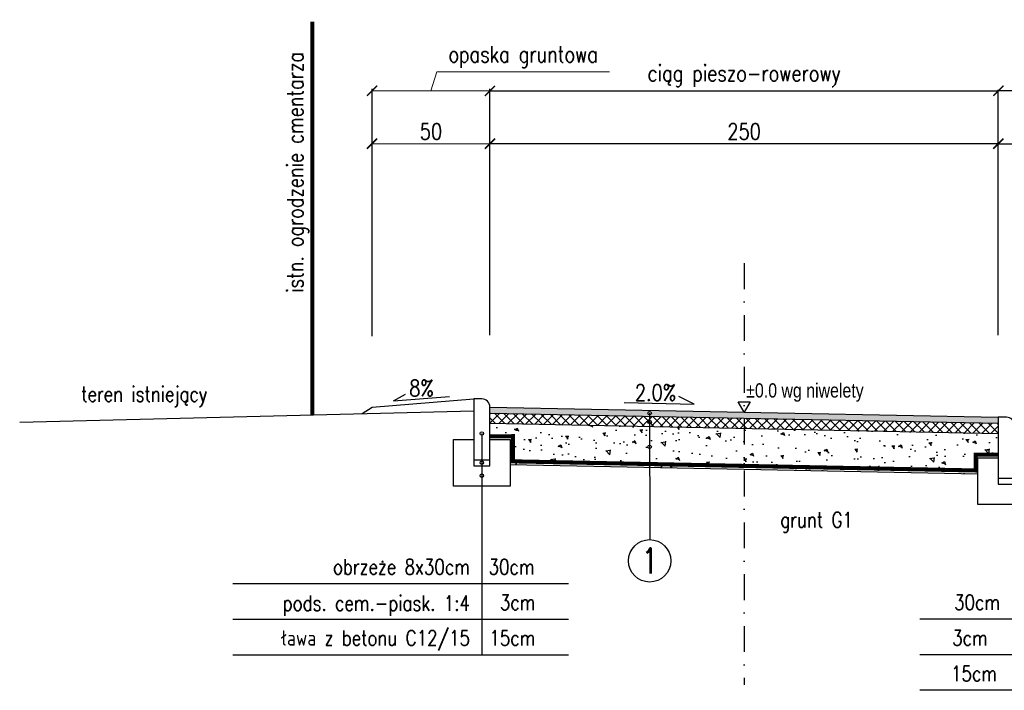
# Model space of a CAD drawing. Header units: metres. Extents: x 6562771 to 6588056, y 5578696 to 5581651.
# Tile 3 of 22: x 6563207 to 6563691, y 5581241 to 5581571. Entities that reach past the tile are written whole.
import ezdxf
from ezdxf.enums import TextEntityAlignment as Align

# ---------------------------------------------------------------- set-up
doc = ezdxf.new("R2010")
doc.units = ezdxf.units.M
doc.linetypes.add('DASHDOT', pattern=[25.4, 12.7, -6.35, 0, -6.35])
doc.linetypes.add('DASHED', pattern=[0.75, 0.5, -0.25])
for name, color, linetype in [('pkonstr-0_25', 1, 'Continuous'), ('pkonstr-0_50', 90, 'Continuous'), ('pkonstr-0_70', 4, 'Continuous'), ('pkonstr-istn', 14, 'Continuous'), ('pkonstr-opisy', 2, 'Continuous'), ('pkonstr-wymiary', 1, 'Continuous')]:
    doc.layers.add(name, color=color, linetype=linetype)
doc.styles.add('12mm', font='simplex.shx', dxfattribs={"width": 0.8, "height": 12})
doc.styles.add('7mm', font='simplex.shx', dxfattribs={"width": 0.75, "height": 7})
doc.styles.add('Opisy', font='simplex.shx', dxfattribs={"width": 0.8})
doc.styles.add('STYLE1', font='arial.ttf')
doc.styles.add('wymiary', font='simplex.shx', dxfattribs={"width": 0.8})
doc.dimstyles.new('ddd$0', dxfattribs={"dimtxt": 8, "dimasz": 5, "dimexe": 0.5, "dimexo": 1, "dimgap": 2, "dimtad": 1, "dimdec": 0, "dimzin": 0, "dimdsep": 46, "dimtxsty": 'wymiary', "dimblk": 'ARCHTICK', "dimcen": 0, "dimclrd": 256, "dimclre": 256, "dimclrt": 256, "dimadec": 0, "dimazin": 0, "dimtfac": 1, "dimtdec": 0, "dimtmove": 1, "dimatfit": 3, "dimldrblk": 'DOT', "dimfxl": 1, "dimtolj": 1, "dimtzin": 0, "dimlwd": -1, "dimlwe": -1, "dimarcsym": 0})
doc.dimstyles.new('szczegoly-1-20', dxfattribs={"dimtxt": 4, "dimasz": 2, "dimexe": 1, "dimexo": 2.5, "dimgap": 0.5, "dimtad": 1, "dimdec": 0, "dimzin": 0, "dimdsep": 46, "dimtxsty": 'wymiary', "dimblk": 'ARCHTICK', "dimcen": 0, "dimclrd": 256, "dimclre": 256, "dimclrt": 256, "dimadec": 0, "dimazin": 0, "dimtfac": 1, "dimtdec": 0, "dimtmove": 1, "dimatfit": 3, "dimldrblk": 'ARCHTICK', "dimfxl": 1, "dimtolj": 1, "dimtzin": 0, "dimlwd": -1, "dimlwe": -1, "dimarcsym": 0})

# ---------------------------------------------------------------- blocks, each defined once
blk = doc.blocks.new('_ArchTick')
at = {"color": 0, "linetype": 'ByBlock', "const_width": 0.15}
blk.add_lwpolyline([(-0.5, -0.5), (0.5, 0.5)], dxfattribs=at)
blk = doc.blocks.new('*D159')
at = {"layer": 'Defpoints', "color": 0, "transparency": 16777216}
for p in [(6563962.97, 5581509.47), (6563687.97, 5581482.26), (6563962.97, 5581455.29)]:
    blk.add_point(p, dxfattribs=at)
at = {"layer": 'pkonstr-wymiary', "transparency": 16777216}
for p, q in [((6563687.97, 5581483.26), (6563687.97, 5581509.97)), ((6563687.97, 5581509.47), (6563962.97, 5581509.47)), ((6563962.97, 5581456.29), (6563962.97, 5581509.97))]:
    blk.add_line(p, q, dxfattribs=at)
at = {"layer": 'pkonstr-wymiary', "transparency": 16777216, "xscale": 5, "yscale": 5, "zscale": 5, "rotation": 180}
blk.add_blockref('_ArchTick', (6563687.97, 5581509.47), dxfattribs=at)
at = {"layer": 'pkonstr-wymiary', "transparency": 16777216, "xscale": 5, "yscale": 5, "zscale": 5}
blk.add_blockref('_ArchTick', (6563962.97, 5581509.47), dxfattribs=at)
at = {"layer": 'pkonstr-wymiary', "transparency": 16777216, "insert": (6563825.47, 5581515.47), "char_height": 8, "attachment_point": 5, "style": 'wymiary'}
blk.add_mtext('\\A1;zmienne', dxfattribs=at)
blk = doc.blocks.new('_Dot')
at = {"color": 0, "linetype": 'ByBlock', "lineweight": -2}
blk.add_line((-0.5, 0), (-1, 0), dxfattribs=at)
at = {"color": 0, "linetype": 'ByBlock', "const_width": 0.5}
blk.add_lwpolyline([(-0.25, 0, 1), (0.25, 0, 1)], format="xyb", close=True, dxfattribs=at)
blk = doc.blocks.new('*D154')
at = {"layer": 'Defpoints', "color": 0, "transparency": 16777216}
for p in [(6563687.97, 5581535.52), (6563687.97, 5581482.26), (6563962.97, 5581455.29)]:
    blk.add_point(p, dxfattribs=at)
at = {"layer": 'pkonstr-wymiary', "transparency": 16777216}
for p, q in [((6563687.97, 5581483.26), (6563687.97, 5581536.02)), ((6563962.97, 5581535.52), (6563687.97, 5581535.52)), ((6563962.97, 5581456.29), (6563962.97, 5581536.02))]:
    blk.add_line(p, q, dxfattribs=at)
at = {"layer": 'pkonstr-wymiary', "transparency": 16777216, "xscale": 5, "yscale": 5, "zscale": 5, "rotation": 180}
blk.add_blockref('_ArchTick', (6563687.97, 5581535.52), dxfattribs=at)
at = {"layer": 'pkonstr-wymiary', "transparency": 16777216, "xscale": 5, "yscale": 5, "zscale": 5}
blk.add_blockref('_ArchTick', (6563962.97, 5581535.52), dxfattribs=at)
at = {"layer": 'pkonstr-wymiary', "transparency": 16777216, "insert": (6563825.47, 5581541.52), "char_height": 8, "attachment_point": 5, "style": 'wymiary'}
blk.add_mtext('\\A1;zieleniec', dxfattribs=at)
blk = doc.blocks.new('*D155')
at = {"layer": 'Defpoints', "color": 0, "transparency": 16777216}
for p in [(6563687.97, 5581535.52), (6563437.97, 5581414.27), (6563687.97, 5581414.27)]:
    blk.add_point(p, dxfattribs=at)
at = {"layer": 'pkonstr-wymiary', "transparency": 16777216}
for p, q in [((6563437.97, 5581415.27), (6563437.97, 5581536.02)), ((6563437.97, 5581535.52), (6563687.97, 5581535.52)), ((6563687.97, 5581415.27), (6563687.97, 5581536.02))]:
    blk.add_line(p, q, dxfattribs=at)
at = {"layer": 'pkonstr-wymiary', "transparency": 16777216, "xscale": 5, "yscale": 5, "zscale": 5, "rotation": 180}
blk.add_blockref('_ArchTick', (6563437.97, 5581535.52), dxfattribs=at)
at = {"layer": 'pkonstr-wymiary', "transparency": 16777216, "xscale": 5, "yscale": 5, "zscale": 5}
blk.add_blockref('_ArchTick', (6563687.97, 5581535.52), dxfattribs=at)
at = {"layer": 'pkonstr-wymiary', "transparency": 16777216, "insert": (6563562.97, 5581542.85), "char_height": 8, "attachment_point": 5, "style": 'wymiary'}
blk.add_mtext('\\A1;ciąg pieszo-rowerowy', dxfattribs=at)
blk = doc.blocks.new('*D156')
at = {"layer": 'Defpoints', "color": 0, "transparency": 16777216}
for p in [(6563437.97, 5581509.51), (6563437.97, 5581414.27), (6563687.97, 5581414.27)]:
    blk.add_point(p, dxfattribs=at)
at = {"layer": 'pkonstr-wymiary', "transparency": 16777216}
for p, q in [((6563437.97, 5581415.27), (6563437.97, 5581510.01)), ((6563687.97, 5581509.51), (6563437.97, 5581509.51)), ((6563687.97, 5581415.27), (6563687.97, 5581510.01))]:
    blk.add_line(p, q, dxfattribs=at)
at = {"layer": 'pkonstr-wymiary', "transparency": 16777216, "xscale": 5, "yscale": 5, "zscale": 5, "rotation": 180}
blk.add_blockref('_ArchTick', (6563437.97, 5581509.51), dxfattribs=at)
at = {"layer": 'pkonstr-wymiary', "transparency": 16777216, "xscale": 5, "yscale": 5, "zscale": 5}
blk.add_blockref('_ArchTick', (6563687.97, 5581509.51), dxfattribs=at)
at = {"layer": 'pkonstr-wymiary', "transparency": 16777216, "insert": (6563562.97, 5581515.51), "char_height": 8, "attachment_point": 5, "style": 'wymiary'}
blk.add_mtext('\\A1;250', dxfattribs=at)
blk = doc.blocks.new('*D157')
at = {"layer": 'Defpoints', "color": 0, "transparency": 16777216}
for p in [(6563437.97, 5581509.51), (6563437.97, 5581484.06), (6563379.98, 5581414.27)]:
    blk.add_point(p, dxfattribs=at)
at = {"layer": 'pkonstr-wymiary', "transparency": 16777216}
for p, q in [((6563379.98, 5581414.77), (6563379.98, 5581510.51)), ((6563437.97, 5581484.56), (6563437.97, 5581510.51))]:
    blk.add_line(p, q, dxfattribs=at)
at = {"layer": 'pkonstr-wymiary', "lineweight": 0, "transparency": 16777216}
blk.add_line((6563379.98, 5581509.51), (6563437.97, 5581509.51), dxfattribs=at)
at = {"layer": 'pkonstr-wymiary', "lineweight": 0, "transparency": 16777216, "xscale": 5, "yscale": 5, "zscale": 5, "rotation": 180}
blk.add_blockref('_ArchTick', (6563379.98, 5581509.51), dxfattribs=at)
at = {"layer": 'pkonstr-wymiary', "lineweight": 0, "transparency": 16777216, "xscale": 5, "yscale": 5, "zscale": 5}
blk.add_blockref('_ArchTick', (6563437.97, 5581509.51), dxfattribs=at)
at = {"layer": 'pkonstr-wymiary', "transparency": 16777216, "insert": (6563408.98, 5581515.51), "char_height": 8, "attachment_point": 5, "style": 'wymiary'}
blk.add_mtext('\\A1;50', dxfattribs=at)
blk = doc.blocks.new('*D158')
at = {"layer": 'Defpoints', "color": 0, "transparency": 16777216}
for p in [(6563437.97, 5581535.52), (6563437.97, 5581487.92), (6563379.98, 5581414.27)]:
    blk.add_point(p, dxfattribs=at)
at = {"layer": 'pkonstr-wymiary', "lineweight": 0, "transparency": 16777216}
for p, q in [((6563408.98, 5581535.52), (6563411.78, 5581544.85)), ((6563411.78, 5581544.85), (6563496.84, 5581544.85)), ((6563379.98, 5581535.52), (6563437.97, 5581535.52))]:
    blk.add_line(p, q, dxfattribs=at)
at = {"layer": 'pkonstr-wymiary', "transparency": 16777216}
for p, q in [((6563379.98, 5581414.77), (6563379.98, 5581536.52)), ((6563437.97, 5581488.42), (6563437.97, 5581536.52))]:
    blk.add_line(p, q, dxfattribs=at)
at = {"layer": 'pkonstr-wymiary', "lineweight": 0, "transparency": 16777216, "xscale": 5, "yscale": 5, "zscale": 5, "rotation": 180}
blk.add_blockref('_ArchTick', (6563379.98, 5581535.52), dxfattribs=at)
at = {"layer": 'pkonstr-wymiary', "lineweight": 0, "transparency": 16777216, "xscale": 5, "yscale": 5, "zscale": 5}
blk.add_blockref('_ArchTick', (6563437.97, 5581535.52), dxfattribs=at)
at = {"layer": 'pkonstr-wymiary', "transparency": 16777216, "insert": (6563454.31, 5581552.18), "char_height": 8, "attachment_point": 5, "style": 'wymiary'}
blk.add_mtext('\\A1;opaska gruntowa', dxfattribs=at)

msp = doc.modelspace()

# ---------------------------------------------------------------- hatches: boundary and pattern name
at = {"layer": 'pkonstr-0_50'}
h = msp.add_hatch(color=252, dxfattribs=at)
h.dxf.hatch_style = 1
h.paths.add_polyline_path([(6563437.97, 5581376.95), (6563437.97, 5581379.95), (6563687.97, 5581374.95), (6563687.97, 5581371.95)])
h = msp.add_hatch(dxfattribs=at)
h.set_pattern_fill('ANSI37', color=252, angle=180)
h.set_pattern_definition([(315, (13139941.268, 2505.8965), (-2.2450640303, -2.2450640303), []), (225, (13139941.268, 2505.8965), (-2.2450640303, 2.2450640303), [])])
h.paths.add_polyline_path([(6563687.97, 5581371.95), (6563687.97, 5581366.95), (6563437.97, 5581371.95), (6563437.97, 5581376.95)])
h = msp.add_hatch(dxfattribs=at)
h.set_pattern_fill('AR-CONC', color=252, scale=0.1, angle=180)
h.set_pattern_definition([(310, (6787720.793, 5139885.625), (18.2184669, 1.59390855), [1.905, -20.955]), (5, (6787720.793, 5139885.625), (-3.52434214, -19.1056845), [1.524, -16.7640584]), (259.5485553, (6787722.312, 5139885.758), (14.6941247, -17.5117752), [1.6190009, -17.80902446]), (313.8158, (6787720.793, 5139880.545), (27.1079041, 4.2042328), [2.8575, -31.4325]), (263.3644424, (6787723.052, 5139880.895), (23.7404134, -24.7426125), [2.4285023, -26.7135608]), (8.815849, (6787720.793, 5139880.545), (23.7404134, -24.7426125), [2.2859967, -25.1459732]), (339, (6787723.333, 5139881.815), (15.16143913, 10.2265198), [1.905, -20.955]), (34, (6787723.333, 5139881.815), (6.1802028, -18.4187966), [1.524, -16.764]), (288.548555, (6787724.597, 5139882.667), (21.3416419, -8.1922769), [1.6190009, -17.80899376]), (322.5, (6787720.7935, 5139885.625), (0.308860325, -8.45550389), [0, -16.5608, 0, -17.018, 0, -16.8275]), (352.5, (6787720.7935, 5139885.625), (6.68196625, -10.01805748), [0, -9.7028, 0, -16.1798, 0, -6.4135]), (32.5, (6787715.129, 5139885.625), (13.55905952, 0.5728744), [0, -6.35, 0, -19.812, 0, -26.289]), (42.5, (6787712.589, 5139885.625), (14.81291814, -2.5426491), [0, -8.255, 0, -13.1572, 0, -18.669])])
h.paths.add_polyline_path([(6563687.97, 5581354.95), (6563677.97, 5581354.95), (6563677.97, 5581347.15), (6563447.97, 5581351.75), (6563447.97, 5581363.95), (6563437.97, 5581363.95), (6563437.97, 5581371.95), (6563687.97, 5581366.95)])

# ---------------------------------------------------------------- linework, layer by layer
at = {"layer": 'pkonstr-0_25'}
for q in [(6563396.47, 5581386.2), (6563418, 5581385.13)]:
    msp.add_line((6563390.59, 5581382.94), q, dxfattribs=at)
at = {"layer": 'pkonstr-0_25', "linetype": 'Continuous'}
for p, q in [((6563516.49, 5581376.95), (6563516.54, 5581314.69)), ((6563433.97, 5581366.95), (6563433.97, 5581258.05)), ((6563311.51, 5581293.05), (6563476.61, 5581293.05)), ((6563814.43, 5581275.57), (6563649.34, 5581275.57)), ((6563311.51, 5581275.55), (6563476.61, 5581275.55)), ((6563814.43, 5581258.07), (6563649.34, 5581258.07))]:
    msp.add_line(p, q, dxfattribs=at)
at = {"layer": 'pkonstr-0_25'}
msp.add_lwpolyline([(6563504.04, 5581382.12), (6563538.4, 5581381.43), (6563530.82, 5581385.05)], dxfattribs=at)
at = {"layer": 'pkonstr-0_25', "linetype": 'Continuous'}
msp.add_circle((6563516.51, 5581304.27), 10.42, dxfattribs=at)
at = {"layer": 'pkonstr-0_50'}
for p, q in [((6563379.97, 5581379.95), (6563429.97, 5581383.95)), ((6563375.18, 5581376.69), (6563379.97, 5581379.95)), ((6563437.97, 5581379.95), (6563687.97, 5581374.95)), ((6563437.97, 5581376.95), (6563687.97, 5581371.95)), ((6563437.97, 5581371.95), (6563687.97, 5581366.95)), ((6563447.97, 5581351.75), (6563677.97, 5581347.15))]:
    msp.add_line(p, q, dxfattribs=at)
at = {"layer": 'pkonstr-0_50', "color": 130, "const_width": 2, "flags": 128}
msp.add_lwpolyline([(6563350.67, 5581376.08), (6563350.67, 5581569.51)], dxfattribs=at)
at = {"layer": 'pkonstr-0_50'}
for points in [[(6563429.97, 5581353.95), (6563437.97, 5581353.95), (6563437.97, 5581379.95, 0.414214), (6563433.97, 5581383.95), (6563429.97, 5581383.95)], [(6563687.97, 5581344.95), (6563695.97, 5581344.95), (6563695.97, 5581370.95, 0.414214), (6563691.97, 5581374.95), (6563687.97, 5581374.95)]]:
    msp.add_lwpolyline(points, format="xyb", close=True, dxfattribs=at)
at = {"layer": 'pkonstr-0_50', "flags": 128}
for points in [[(6563429.97, 5581350.95), (6563437.97, 5581350.95), (6563437.97, 5581363.95), (6563447.97, 5581363.95), (6563447.97, 5581340.95), (6563419.97, 5581340.95), (6563419.97, 5581363.95), (6563429.97, 5581363.95), (6563429.97, 5581350.95)], [(6563687.97, 5581341.95), (6563695.97, 5581341.95), (6563695.97, 5581354.95), (6563705.97, 5581354.95), (6563705.97, 5581331.95), (6563677.97, 5581331.95), (6563677.97, 5581354.95), (6563687.97, 5581354.95), (6563687.97, 5581341.95)]]:
    msp.add_lwpolyline(points, close=True, dxfattribs=at)
at = {"layer": 'pkonstr-0_50', "color": 180, "linetype": 'DASHED', "ltscale": 15, "true_color": 0x3326ed, "flags": 128}
msp.add_lwpolyline([(6563687.97, 5581356.51, 2, 2, 0), (6563676.87, 5581356.51, 2, 2, 0), (6563676.87, 5581348.73, 2, 2, 0), (6563449.35, 5581353.22, 2, 2, 0), (6563449.35, 5581353.22, 2, 2, 0), (6563449.35, 5581353.22, 2, 2, 0), (6563449.35, 5581353.22, 2, 2, 0), (6563449.32, 5581365.6, 2, 2, 0), (6563437.86, 5581365.51, 0, 0, 0)], format="xyseb", dxfattribs=at)
at = {"layer": 'pkonstr-0_70', "color": 130}
for centre in [(6563516.49, 5581376.95), (6563516.5, 5581372.56), (6563433.97, 5581366.95), (6563516.5, 5581360.35), (6563433.97, 5581352.55), (6563516.5, 5581351.74), (6563433.97, 5581346.14)]:
    msp.add_circle(centre, 0.869, dxfattribs=at)
at = {"layer": 'pkonstr-istn', "flags": 128}
msp.add_lwpolyline([(6563206.71, 5581372.53), (6563429.97, 5581378.04)], dxfattribs=at)
at = {"layer": 'pkonstr-opisy'}
msp.add_lwpolyline([(6563562.97, 5581382.52), (6563565.9, 5581382.52), (6563562.97, 5581377.45), (6563560.05, 5581382.52)], close=True, dxfattribs=at)
at = {"layer": 'pkonstr-wymiary'}
for p, q in [((6563311.51, 5581258.05), (6563476.61, 5581258.05)), ((6563814.43, 5581240.57), (6563649.34, 5581240.57))]:
    msp.add_line(p, q, dxfattribs=at)
at = {"layer": 'pkonstr-wymiary', "linetype": 'DASHDOT'}
msp.add_lwpolyline([(6563562.96, 5581450.67), (6563562.96, 5581243.33)], dxfattribs=at)

# ---------------------------------------------------------------- texts
at = {"layer": 'pkonstr-opisy', "style": 'Opisy', "width": 0.8}
for s, height, rotation, p in [('istn. ogrodzenie cmentarza', 8, 90, (6563348.58, 5581554.61)), ('grunt G1', 7.5, 0, (6563616.5, 5581318.46)), ('obrzeże 8x30cm', 7.5, 360, (6563428.15, 5581295.33)), ('ława z betonu C12/15', 7.5, 360, (6563428.15, 5581260.33))]:
    msp.add_text(s, height=height, rotation=rotation, dxfattribs=at).set_placement(p, align=Align.BOTTOM_RIGHT)
msp.add_text('8%', height=8, dxfattribs=at).set_placement((6563404.31, 5581385.25), align=Align.CENTER)
at = {"layer": 'pkonstr-opisy', "style": 'STYLE1', "width": 0.8}
msp.add_text('%%P0.0 wg niwelety', height=7, dxfattribs=at).set_placement((6563563.99, 5581382.52), align=Align.BOTTOM_LEFT)
at = {"layer": 'pkonstr-opisy', "style": 'Opisy', "width": 0.8}
msp.add_text('teren istniejący', height=7.5, rotation=0, dxfattribs=at).set_placement((6563236.99, 5581382.58))
msp.add_text('2.0%%%', height=8, rotation=0, dxfattribs=at).set_placement((6563519.39, 5581383.03), align=Align.CENTER)
at = {"layer": 'pkonstr-opisy', "linetype": 'Continuous', "style": '7mm', "width": 0.75}
msp.add_text('1', height=12.6, rotation=0, dxfattribs=at).set_placement((6563516.51, 5581304.27), align=Align.MIDDLE_CENTER)
at = {"layer": 'pkonstr-opisy', "ltscale": 0.1, "style": '12mm', "width": 0.8}
for s, rotation, p in [('30cm', 0, (6563459.94, 5581295.33)), ('pods. cem.-piask. 1:4', 360, (6563428.15, 5581277.47)), ('3cm', 0, (6563460.31, 5581277.83)), ('30cm', 360, (6563688.86, 5581277.85)), ('15cm', 0, (6563460.31, 5581260.33)), ('3cm', 360, (6563682.78, 5581260.35)), ('15cm', 360, (6563687.35, 5581242.85))]:
    msp.add_text(s, height=7.5, rotation=rotation, dxfattribs=at).set_placement(p, align=Align.BOTTOM_RIGHT)

# ---------------------------------------------------------------- dimensions: what is measured, and where the dimension line sits
at = {"layer": 'pkonstr-wymiary'}
for base, p2, text, picture, middle in [((6563437.97, 5581535.52), (6563437.97, 5581487.92), 'opaska gruntowa', '*D158', (6563413.78, 5581552.18)), ((6563437.97, 5581509.51), (6563437.97, 5581484.06), '50', '*D157', (6563408.98, 5581515.51))]:
    dim = msp.add_linear_dim(base=base, p1=(6563379.98, 5581414.27), p2=p2, text=text, dimstyle='szczegoly-1-20', override={"dimtxt": 8, "dimasz": 5, "dimexo": 0.5, "dimgap": 2, "dimlwd": 0}, dxfattribs=at)
    dim.commit()
    dim.dimension.update_dxf_attribs({"geometry": picture, "text_midpoint": middle})
dim = msp.add_linear_dim(base=(6563687.97, 5581535.52), p1=(6563437.97, 5581414.27), p2=(6563687.97, 5581414.27), text='ciąg pieszo-rowerowy', dimstyle='ddd$0', override={"dimtmove": 0}, dxfattribs=at)
dim.commit()
dim.dimension.update_dxf_attribs({"geometry": '*D155', "text_midpoint": (6563562.97, 5581535.52), "dimtype": 160})
for base, p1, p2, text, picture, middle in [((6563687.97, 5581535.52), (6563962.97, 5581455.29), (6563687.97, 5581482.26), 'zieleniec', '*D154', (6563825.47, 5581541.52)), ((6563962.97, 5581509.47), (6563687.97, 5581482.26), (6563962.97, 5581455.29), 'zmienne', '*D159', (6563825.47, 5581515.47))]:
    dim = msp.add_linear_dim(base=base, p1=p1, p2=p2, angle=180, text=text, dimstyle='ddd$0', dxfattribs=at)
    dim.commit()
    dim.dimension.update_dxf_attribs({"geometry": picture, "text_midpoint": middle})
dim = msp.add_linear_dim(base=(6563437.97, 5581509.51), p1=(6563687.97, 5581414.27), p2=(6563437.97, 5581414.27), dimstyle='ddd$0', override={"dimtmove": 0}, dxfattribs=at)
dim.commit()
dim.dimension.update_dxf_attribs({"geometry": '*D156', "text_midpoint": (6563562.97, 5581515.51)})

doc.saveas('drawing.dxf')
